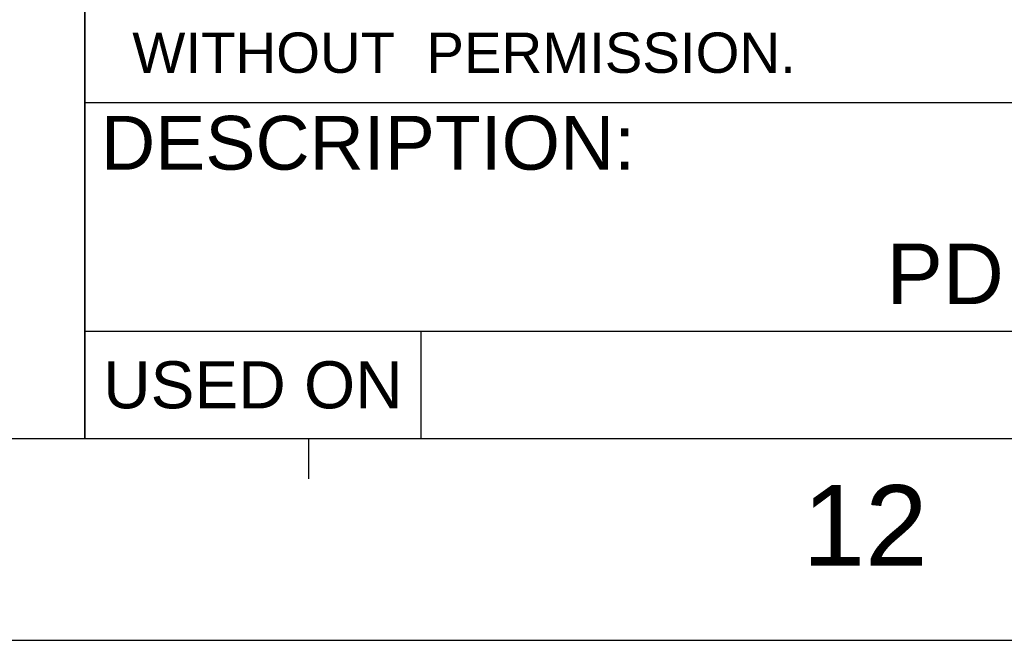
# Model space of a CAD drawing. Extents: x 0 to 1189, y 0 to 841.
# Tile 17 of 36: x 904 to 977, y 0 to 46. Entities that reach past the tile are written whole.
import ezdxf
from ezdxf.enums import TextEntityAlignment as Align

# ---------------------------------------------------------------- set-up
doc = ezdxf.new("R2010")
doc.units = 0
doc.header["$LTSCALE"] = 65.395
doc.header["$MEASUREMENT"] = 0
doc.layers.get('0').update_dxf_attribs({"linetype": 'CONTINUOUS'})
doc.styles.add('TEXTSTYLE_2', font='arial.ttf')
doc.styles.add('TEXTSTYLE_3', font='arial.ttf')

msp = doc.modelspace()

# ---------------------------------------------------------------- linework, layer by layer
at = {"color": 3, "linetype": 'Continuous'}
for p, q in [((909, 15), (909, 90)), ((909, 70), (909, 40)), ((909, 40), (1160, 40)), ((909, 40), (909, 23)), ((909, 40), (1037, 40)), ((909, 40), (1174, 40)), ((909, 23), (1160, 23)), ((909, 23), (1160, 23)), ((909, 23), (909, 15)), ((909, 23), (1160, 23)), ((934, 23), (934, 15)), ((15, 15), (1174, 15)), ((909, 15), (1160, 15)), ((925.64286, 15), (925.64286, 12))]:
    msp.add_line(p, q, dxfattribs=at)
at = {"color": 4, "linetype": 'Continuous'}
msp.add_line((0, 0), (1189, 0), dxfattribs=at)

# ---------------------------------------------------------------- texts
at = {"color": 1, "linetype": 'Continuous', "style": 'TEXTSTYLE_3'}
for s, height, p in [('  WITHOUT  PERMISSION.', 3, (910.2, 42.2)), ('DESCRIPTION:', 4, (910.2, 35))]:
    msp.add_text(s, height=height, dxfattribs=at).set_placement(p)
at = {"color": 6, "linetype": 'Continuous', "style": 'TEXTSTYLE_3'}
msp.add_text('PD', height=4.5, dxfattribs=at).set_placement((973, 25), align=Align.CENTER)
at = {"color": 1, "linetype": 'Continuous'}
for s, height, style, p in [('USED ON', 3.5, 'TEXTSTYLE_3', (921.5, 17.25)), ('12', 6, 'TEXTSTYLE_2', (967.03857, 5.53902))]:
    msp.add_text(s, height=height, dxfattribs=dict(at, style=style)).set_placement(p, align=Align.CENTER)

doc.saveas('drawing.dxf')
